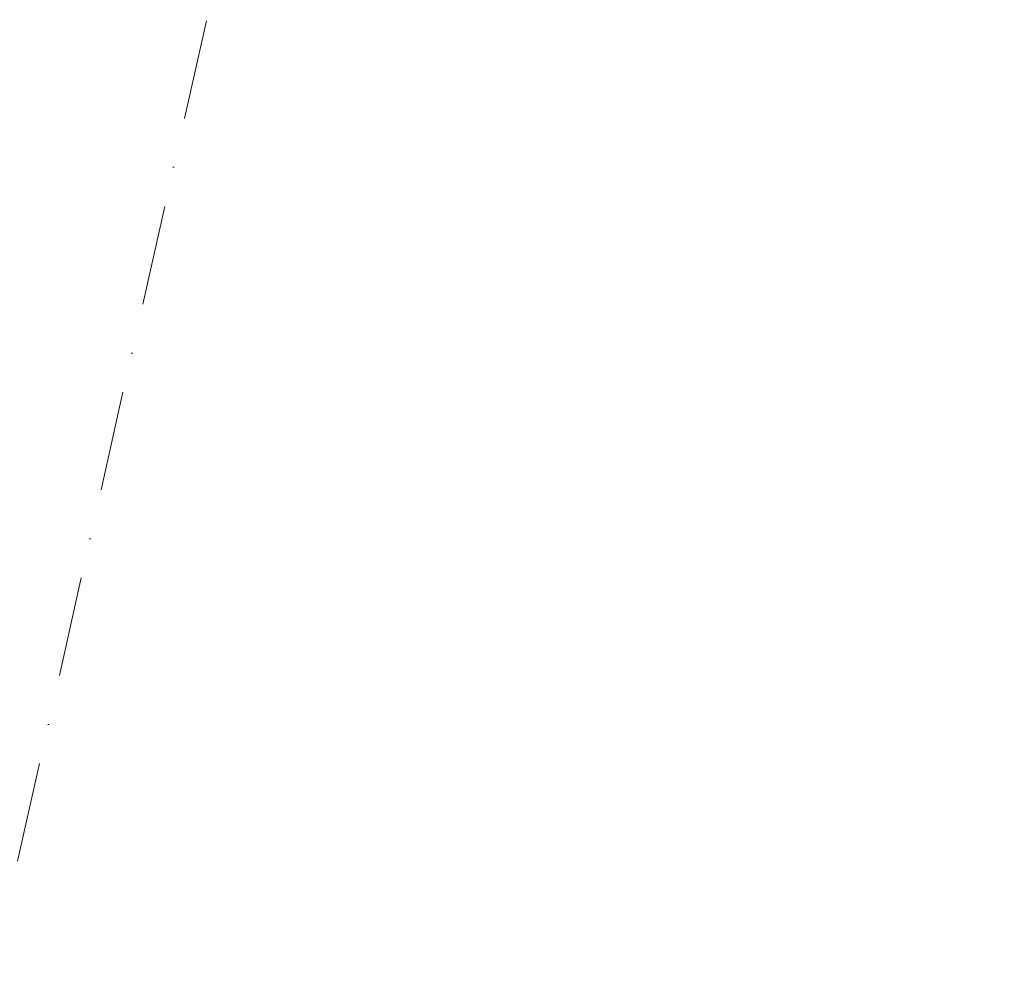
# Model space of a CAD drawing. Header units: millimetres. Extents: x -7213913 to -6935167, y 6129472 to 6353524.
# Tile 3 of 191: x -7207748 to -7204280, y 6154920 to 6158279. Entities that reach past the tile are written whole.
import ezdxf
from ezdxf.enums import TextEntityAlignment as Align

# ---------------------------------------------------------------- set-up
doc = ezdxf.new("R2010")
doc.units = ezdxf.units.MM
doc.header["$MEASUREMENT"] = 0
doc.linetypes.add('Штрихпунктирная', pattern=[670.277762, 352.777767, -176.388884, 0, -141.111112])
doc.layers.add('АР-Чертеж-Оси_Осевые размеры.АР', color=7, linetype='Continuous')
doc.layers.add('АР-Чертеж-Оси_Осевые размеры.АР_Ном._пера__120', color=7, linetype='Continuous', lineweight=0)
doc.styles.add('РЎР“Р•РќР•Р\xa0Р\x98Р\xa0_РЎРўР\x98Р›Р¬_7', font='isocpeur.ttf')

# ---------------------------------------------------------------- blocks, each defined once
blk = doc.blocks.new('Стандартный Маркер Сетки[112]_1', base_point=(-7196881.6, 6203728.6))
at = {"layer": 'АР-Чертеж-Оси_Осевые размеры.АР_Ном._пера__120', "color": 7, "linetype": 'Штрихпунктирная', "lineweight": 0}
blk.add_line((-7197100.8, 6202752.9), (-7211872.8, 6136980.9), dxfattribs=at)
at = {"layer": 'АР-Чертеж-Оси_Осевые размеры.АР_Ном._пера__120', "color": 7, "lineweight": 0, "style": 'РЎР“Р•РќР•Р\xa0Р\x98Р\xa0_РЎРўР\x98Р›Р¬_7'}
blk.add_attdef('AC_MarkerText_1', text='', height=350, rotation=347.3417, dxfattribs=at).set_placement((-7212163.2, 6135688.1), align=Align.TOP_CENTER)

msp = doc.modelspace()

# ---------------------------------------------------------------- block references
at = {"layer": 'АР-Чертеж-Оси_Осевые размеры.АР', "color": 8, "linetype": 'Continuous', "lineweight": 15}
msp.add_blockref('Стандартный Маркер Сетки[112]_1', (-7196881.6, 6203728.6), dxfattribs=at)

doc.saveas('drawing.dxf')
